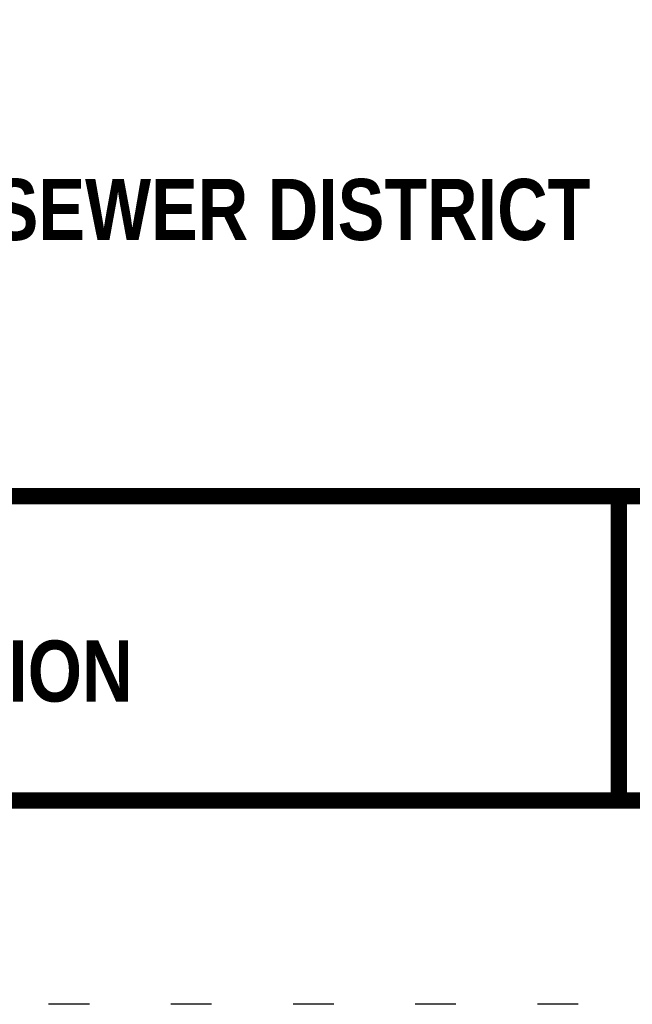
# Model space of a CAD drawing. Header units: feet. Extents: x 56.7 to 65.2, y 29.1 to 40.1.
# Tile 2 of 172: x 61.7 to 63.2, y 29.1 to 31.5. Entities that reach past the tile are written whole.
import ezdxf
from ezdxf.enums import TextEntityAlignment as Align

# ---------------------------------------------------------------- set-up
doc = ezdxf.new("R2010")
doc.units = ezdxf.units.FT
doc.header["$LTSCALE"] = 16
doc.header["$MEASUREMENT"] = 0
doc.linetypes.add('DOT2', pattern=[0.125, 0, -0.125])
doc.layers.get('DEFPOINTS').update_dxf_attribs({"linetype": 'CONTINUOUS'})
doc.layers.add('BORDER', color=7, linetype='CONTINUOUS')
doc.layers.add('TEXT', color=7, linetype='CONTINUOUS')
doc.styles.add('TECHNICAL', font='techb___.ttf')

msp = doc.modelspace()

# ---------------------------------------------------------------- linework, layer by layer
at = {"layer": 'BORDER', "const_width": 0.04}
msp.add_lwpolyline([(57.1833, 29.6186), (57.1833, 39.6186), (64.6833, 39.6186), (64.6833, 29.6186)], close=True, dxfattribs=at)
for points in [[(57.1833, 30.3653), (64.6833, 30.3653)], [(63.1833, 30.3653), (63.1833, 29.6186)]]:
    msp.add_lwpolyline(points, dxfattribs=at)
at = {"layer": 'DEFPOINTS', "color": 7, "linetype": 'DOT2', "ltscale": 0.1}
msp.add_lwpolyline([(56.6833, 29.1186), (56.6833, 40.1186), (65.1833, 40.1186), (65.1833, 29.1186)], close=True, dxfattribs=at)

# ---------------------------------------------------------------- texts
at = {"layer": 'TEXT', "color": 7, "style": 'TECHNICAL'}
for s, p in [('BELMONT COUNTY WATER AND SEWER DISTRICT', (63.1132, 31.0685)), ('TYPICAL PUMP OR LIFT STATION', (61.9895, 29.9361))]:
    msp.add_text(s, height=0.15, dxfattribs=at).set_placement(p, align=Align.MIDDLE_RIGHT)

doc.saveas('drawing.dxf')
